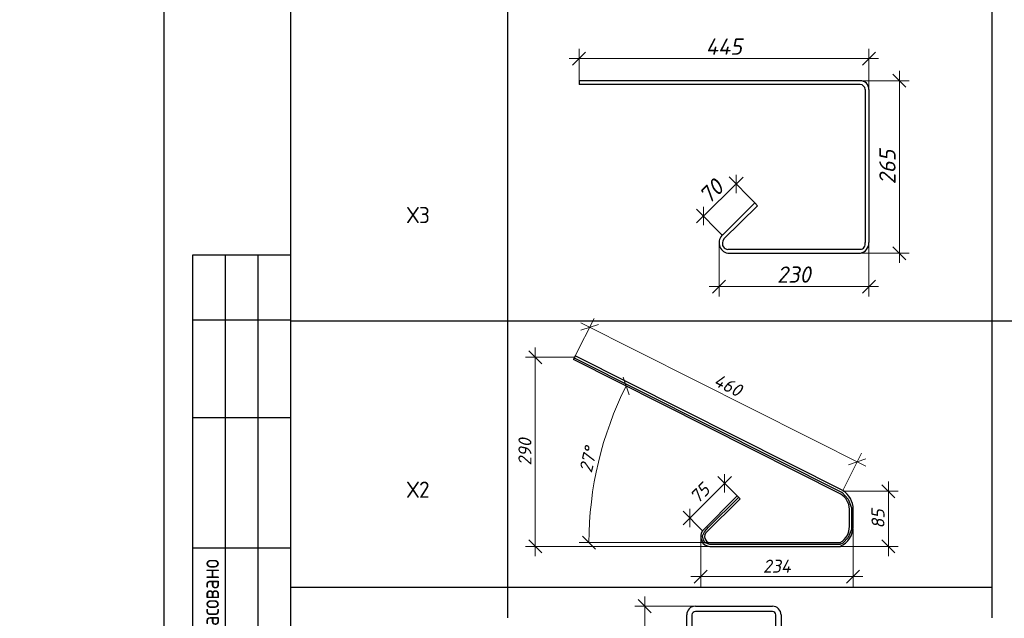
# Model space of a CAD drawing. Header units: millimetres. Extents: x 40580 to 2152466, y -328404 to 177125.
# Tile 188 of 252: x 559875 to 575000, y 144743 to 153937. Entities that reach past the tile are written whole.
import ezdxf

# ---------------------------------------------------------------- set-up
doc = ezdxf.new("R2010")
doc.units = ezdxf.units.MM
doc.layers.add('11', color=7, linetype='Continuous')
doc.layers.add('12', color=7, linetype='Continuous')
for name, color, linetype, lineweight in [('RAZMER', 7, 'Continuous', 9), ('Выноски', 20, 'Continuous', 20), ('подоснова', 151, 'Continuous', 5), ('Столовая Двери и окна', 7, 'Continuous', 15), ('ТЕКСТ', 7, 'Continuous', 15)]:
    doc.layers.add(name, color=color, linetype=linetype, lineweight=lineweight)
doc.styles.add('GOST type A Tekla', font='GOST2304A.ttf', dxfattribs={"height": 0.2})
doc.styles.add('GOST-2.304_Type-B', font='GOST_Common.ttf')
doc.styles.add('ГОСТ', font='isocpeur.ttf')
doc.styles.add('ГОСТ 2.304', font='isocpeur.ttf')
doc.styles.add('Украинский', font='isocpeur.ttf', dxfattribs={"oblique": 12})
doc.dimstyles.new('10', dxfattribs={"dimscale": 0, "dimtxt": 250, "dimasz": 200, "dimexe": 150, "dimexo": 0, "dimgap": 60, "dimtad": 1, "dimdec": 0, "dimlfac": 0.1, "dimrnd": 1, "dimzin": 0, "dimdsep": 46, "dimtxsty": 'ГОСТ 2.304', "dimblk": 'OBLIQUE', "dimcen": 0.09, "dimdle": 150, "dimadec": 0, "dimazin": 0, "dimtfac": 1, "dimtdec": 0, "dimtmove": 1, "dimatfit": 2, "dimfxl": 1, "dimtzin": 0, "dimlwd": 0, "dimlwe": 0, "dimarcsym": 0})

# ---------------------------------------------------------------- blocks, each defined once
blk = doc.blocks.new('_OBLIQUE')
at = {"color": 0, "linetype": 'ByBlock'}
blk.add_line((-0.5, -0.5), (0.5, 0.5), dxfattribs=at)
blk = doc.blocks.new('*D2154')
at = {"layer": 'Defpoints', "color": 0, "lineweight": 25, "ltscale": 0.3, "transparency": 16777216}
for p in [(572677, 146120), (570336, 146000), (572677, 145383)]:
    blk.add_point(p, dxfattribs=at)
at = {"layer": 'подоснова', "color": 0, "lineweight": 0, "ltscale": 0.3, "transparency": 16777216}
for p, q in [((572677, 146120), (572677, 145233)), ((570336, 146000), (570336, 145233)), ((570186, 145383), (572827, 145383))]:
    blk.add_line(p, q, dxfattribs=at)
at = {"layer": 'подоснова', "color": 0, "lineweight": 0, "ltscale": 0.3, "transparency": 16777216, "xscale": 200, "yscale": 200, "zscale": 200, "rotation": 180}
blk.add_blockref('_OBLIQUE', (570336, 145383), dxfattribs=at)
at = {"layer": 'подоснова', "color": 0, "lineweight": 0, "ltscale": 0.3, "transparency": 16777216, "xscale": 200, "yscale": 200, "zscale": 200}
blk.add_blockref('_OBLIQUE', (572677, 145383), dxfattribs=at)
at = {"layer": 'подоснова', "color": 0, "ltscale": 0.3, "transparency": 16777216, "insert": (571507, 145543), "char_height": 200, "attachment_point": 5, "style": 'Украинский', "bg_fill": 3, "box_fill_scale": 1.1, "bg_fill_color": 256, "bg_fill_true_color": 13158600, "bg_fill_transparency": 0}
blk.add_mtext('234', dxfattribs=at)
blk = doc.blocks.new('*D2155')
at = {"layer": 'Defpoints', "color": 0, "lineweight": 25, "ltscale": 0.3, "transparency": 16777216}
for p in [(572518, 146694), (573220, 146694), (572306, 145847)]:
    blk.add_point(p, dxfattribs=at)
at = {"layer": 'подоснова', "color": 0, "lineweight": 0, "ltscale": 0.3, "transparency": 16777216}
for p, q in [((573220, 145697), (573220, 146844)), ((572518, 146694), (573370, 146694)), ((572306, 145847), (573370, 145847))]:
    blk.add_line(p, q, dxfattribs=at)
at = {"layer": 'подоснова', "color": 0, "lineweight": 0, "ltscale": 0.3, "transparency": 16777216, "xscale": 200, "yscale": 200, "zscale": 200}
for p, rotation in [((573220, 146694), 90), ((573220, 145847), 270)]:
    blk.add_blockref('_OBLIQUE', p, dxfattribs=dict(at, rotation=rotation))
at = {"layer": 'подоснова', "color": 0, "ltscale": 0.3, "transparency": 16777216, "insert": (573060, 146271), "char_height": 200, "attachment_point": 5, "rotation": 90, "style": 'Украинский', "bg_fill": 3, "box_fill_scale": 1.1, "bg_fill_color": 256, "bg_fill_true_color": 13158600, "bg_fill_transparency": 0}
blk.add_mtext('85', dxfattribs=at)
blk = doc.blocks.new('*D2156')
at = {"layer": 'Defpoints', "color": 0, "lineweight": 25, "ltscale": 0.3, "transparency": 16777216}
for p in [(568409, 148772), (572740, 147146), (572518, 146704)]:
    blk.add_point(p, dxfattribs=at)
at = {"layer": 'подоснова', "color": 0, "lineweight": 0, "ltscale": 0.3, "transparency": 16777216}
for p, q in [((568409, 148772), (568698, 149347)), ((568497, 149281), (572874, 147079)), ((572518, 146704), (572808, 147280))]:
    blk.add_line(p, q, dxfattribs=at)
at = {"layer": 'подоснова', "color": 0, "lineweight": 0, "ltscale": 0.3, "transparency": 16777216, "xscale": 200, "yscale": 200, "zscale": 200}
for p, rotation in [((568631, 149213), 153.2954785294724), ((572740, 147146), 333.2954785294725)]:
    blk.add_blockref('_OBLIQUE', p, dxfattribs=dict(at, rotation=rotation))
at = {"layer": 'подоснова', "color": 0, "ltscale": 0.3, "transparency": 16777216, "insert": (570757, 148323), "char_height": 200, "attachment_point": 5, "rotation": 333.2955, "style": 'Украинский', "bg_fill": 3, "box_fill_scale": 1.1, "bg_fill_color": 256, "bg_fill_true_color": 13158600, "bg_fill_transparency": 0}
blk.add_mtext('460', dxfattribs=at)
blk = doc.blocks.new('*D2157')
at = {"layer": 'Defpoints', "color": 0, "lineweight": 25, "ltscale": 0.3, "transparency": 16777216}
for p in [(570898, 146622), (570171, 146283), (570366, 146088)]:
    blk.add_point(p, dxfattribs=at)
at = {"layer": 'подоснова', "color": 0, "lineweight": 0, "ltscale": 0.3, "transparency": 16777216}
for p, q in [((570809, 146922), (570065, 146177)), ((570898, 146622), (570597, 146922)), ((570366, 146088), (570065, 146389))]:
    blk.add_line(p, q, dxfattribs=at)
at = {"layer": 'подоснова', "color": 0, "lineweight": 0, "ltscale": 0.3, "transparency": 16777216, "xscale": 200, "yscale": 200, "zscale": 200}
for p, rotation in [((570703, 146816), 45.03098543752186), ((570171, 146283), 225.0309854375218)]:
    blk.add_blockref('_OBLIQUE', p, dxfattribs=dict(at, rotation=rotation))
at = {"layer": 'подоснова', "color": 0, "ltscale": 0.3, "transparency": 16777216, "insert": (570324, 146663), "char_height": 200, "attachment_point": 5, "rotation": 45.031, "style": 'Украинский', "bg_fill": 3, "box_fill_scale": 1.1, "bg_fill_color": 256, "bg_fill_true_color": 13158600, "bg_fill_transparency": 0}
blk.add_mtext('75', dxfattribs=at)
blk = doc.blocks.new('*D2158')
at = {"layer": 'Defpoints', "color": 0, "lineweight": 25, "ltscale": 0.3, "transparency": 16777216}
for p in [(568399, 148752), (567796, 145847), (570539, 145847)]:
    blk.add_point(p, dxfattribs=at)
at = {"layer": 'подоснова', "color": 0, "lineweight": 0, "ltscale": 0.3, "transparency": 16777216}
for p, q in [((567796, 148902), (567796, 145697)), ((568399, 148752), (567646, 148752)), ((570539, 145847), (567646, 145847))]:
    blk.add_line(p, q, dxfattribs=at)
at = {"layer": 'подоснова', "color": 0, "lineweight": 0, "ltscale": 0.3, "transparency": 16777216, "xscale": 200, "yscale": 200, "zscale": 200}
for p, rotation in [((567796, 148752), 90), ((567796, 145847), 270)]:
    blk.add_blockref('_OBLIQUE', p, dxfattribs=dict(at, rotation=rotation))
at = {"layer": 'подоснова', "color": 0, "ltscale": 0.3, "transparency": 16777216, "insert": (567636, 147299), "char_height": 200, "attachment_point": 5, "rotation": 90, "style": 'Украинский', "bg_fill": 3, "box_fill_scale": 1.1, "bg_fill_color": 256, "bg_fill_true_color": 13158600, "bg_fill_transparency": 0}
blk.add_mtext('290', dxfattribs=at)
blk = doc.blocks.new('*D2159')
at = {"layer": 'Defpoints', "color": 0, "lineweight": 25, "ltscale": 0.3, "transparency": 16777216}
for p in [(568381, 148717), (568876, 147542), (572488, 146651), (570477, 145906), (572483, 145906)]:
    blk.add_point(p, dxfattribs=at)
at = {"layer": 'подоснова', "color": 0, "lineweight": 0, "ltscale": 0.3, "transparency": 16777216}
blk.add_line((570477, 145906), (568470, 145906), dxfattribs=at)
blk.add_arc((573968, 145906), 5348, 153.2955, 180, dxfattribs=at)
at = {"layer": 'подоснова', "color": 0, "lineweight": 0, "ltscale": 0.3, "transparency": 16777216, "xscale": 200, "yscale": 200, "zscale": 200}
for p, rotation in [((569191, 148310), 63.29547852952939), ((568620, 145906), 269.9999999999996)]:
    blk.add_blockref('_OBLIQUE', p, dxfattribs=dict(at, rotation=rotation))
at = {"layer": 'подоснова', "color": 0, "ltscale": 0.3, "transparency": 16777216, "insert": (568609, 147178), "char_height": 200, "attachment_point": 5, "rotation": 76.6477, "style": 'Украинский', "bg_fill": 3, "box_fill_scale": 1.1, "bg_fill_color": 256, "bg_fill_true_color": 13158600, "bg_fill_transparency": 0}
blk.add_mtext('27°', dxfattribs=at)
blk = doc.blocks.new('вывмыв')
at = {"layer": 'RAZMER', "color": 18, "lineweight": 30, "true_color": 0x000000}
blk.add_line((410870, 129470), (410870, 129411), dxfattribs=at)
for points in [[(415189, 129470), (410870, 129470)], [(415189, 129411), (410870, 129411)], [(415263, 129336), (415263, 126984)], [(415323, 129336), (415323, 126984)], [(413077, 127104), (413571, 127592), (413613, 127550), (413096, 127039), (413078, 127003)], [(413077, 127104), (413571, 127592), (413613, 127550), (413096, 127039), (413078, 127003)], [(413153, 126880), (415189, 126880)], [(413153, 126820), (415189, 126820)]]:
    blk.add_lwpolyline(points, dxfattribs=at)
for centre, radius, start, end in [((415189, 129336), 134, 0, 90), ((415189, 129336), 74.2, 0, 90), ((413184, 126981), 164, 129.7173, 259.2036), ((413159, 126967), 87.7, 155.6742, 266.2821), ((415186, 126961), 80.7, 272.1783, 16.7464), ((415186, 126961), 80.7, 272.1783, 16.7464), ((415161, 126980), 162, 280.8929, 1.4687), ((415161, 126980), 162, 280.8929, 1.4687)]:
    blk.add_arc(centre, radius, start, end, dxfattribs=at)
blk = doc.blocks.new('*D2210')
at = {"layer": 'Defpoints', "color": 0, "lineweight": 25, "ltscale": 0.3, "transparency": 16777216}
for p in [(572920, 153339), (568468, 152970), (572920, 152768)]:
    blk.add_point(p, dxfattribs=at)
at = {"layer": 'подоснова', "color": 0, "lineweight": 0, "ltscale": 0.3, "transparency": 16777216}
for p, q in [((568468, 152970), (568468, 153489)), ((572920, 152768), (572920, 153489)), ((568318, 153339), (573070, 153339))]:
    blk.add_line(p, q, dxfattribs=at)
at = {"layer": 'подоснова', "color": 0, "lineweight": 0, "ltscale": 0.3, "transparency": 16777216, "xscale": 200, "yscale": 200, "zscale": 200, "rotation": 180}
blk.add_blockref('_OBLIQUE', (568468, 153339), dxfattribs=at)
at = {"layer": 'подоснова', "color": 0, "lineweight": 0, "ltscale": 0.3, "transparency": 16777216, "xscale": 200, "yscale": 200, "zscale": 200}
blk.add_blockref('_OBLIQUE', (572920, 153339), dxfattribs=at)
at = {"layer": 'подоснова', "color": 0, "ltscale": 0.3, "transparency": 16777216, "insert": (570694, 153524), "char_height": 250, "attachment_point": 5, "style": 'Украинский', "bg_fill": 3, "box_fill_scale": 1.1, "bg_fill_color": 256, "bg_fill_true_color": 13158600, "bg_fill_transparency": 0}
blk.add_mtext('445', dxfattribs=at)
blk = doc.blocks.new('*D2211')
at = {"layer": 'Defpoints', "color": 0, "lineweight": 25, "ltscale": 0.3, "transparency": 16777216}
for p in [(572653, 153000), (572653, 150350), (573390, 150350)]:
    blk.add_point(p, dxfattribs=at)
at = {"layer": 'подоснова', "color": 0, "lineweight": 0, "ltscale": 0.3, "transparency": 16777216}
for p, q in [((573390, 153150), (573390, 150200)), ((572653, 153000), (573540, 153000)), ((572653, 150350), (573540, 150350))]:
    blk.add_line(p, q, dxfattribs=at)
at = {"layer": 'подоснова', "color": 0, "lineweight": 0, "ltscale": 0.3, "transparency": 16777216, "xscale": 200, "yscale": 200, "zscale": 200}
for p, rotation in [((573390, 153000), 90), ((573390, 150350), 270)]:
    blk.add_blockref('_OBLIQUE', p, dxfattribs=dict(at, rotation=rotation))
at = {"layer": 'подоснова', "color": 0, "ltscale": 0.3, "transparency": 16777216, "insert": (573205, 151675), "char_height": 250, "attachment_point": 5, "rotation": 90, "style": 'Украинский', "bg_fill": 3, "box_fill_scale": 1.1, "bg_fill_color": 256, "bg_fill_true_color": 13158600, "bg_fill_transparency": 0}
blk.add_mtext('265', dxfattribs=at)
blk = doc.blocks.new('*D2212')
at = {"layer": 'Defpoints', "color": 0, "lineweight": 25, "ltscale": 0.3, "transparency": 16777216}
for p in [(570618, 150511), (572920, 150514), (572920, 149837)]:
    blk.add_point(p, dxfattribs=at)
at = {"layer": 'подоснова', "color": 0, "lineweight": 0, "ltscale": 0.3, "transparency": 16777216}
for p, q in [((570618, 150511), (570618, 149687)), ((572920, 150514), (572920, 149687)), ((570468, 149837), (573070, 149837))]:
    blk.add_line(p, q, dxfattribs=at)
at = {"layer": 'подоснова', "color": 0, "lineweight": 0, "ltscale": 0.3, "transparency": 16777216, "xscale": 200, "yscale": 200, "zscale": 200, "rotation": 180}
blk.add_blockref('_OBLIQUE', (570618, 149837), dxfattribs=at)
at = {"layer": 'подоснова', "color": 0, "lineweight": 0, "ltscale": 0.3, "transparency": 16777216, "xscale": 200, "yscale": 200, "zscale": 200}
blk.add_blockref('_OBLIQUE', (572920, 149837), dxfattribs=at)
at = {"layer": 'подоснова', "color": 0, "ltscale": 0.3, "transparency": 16777216, "insert": (571769, 150022), "char_height": 250, "attachment_point": 5, "style": 'Украинский', "bg_fill": 3, "box_fill_scale": 1.1, "bg_fill_color": 256, "bg_fill_true_color": 13158600, "bg_fill_transparency": 0}
blk.add_mtext('230', dxfattribs=at)
blk = doc.blocks.new('*D2213')
at = {"layer": 'Defpoints', "color": 0, "lineweight": 25, "ltscale": 0.3, "transparency": 16777216}
for p in [(571168, 151122), (570378, 150920), (570667, 150627)]:
    blk.add_point(p, dxfattribs=at)
at = {"layer": 'подоснова', "color": 0, "lineweight": 0, "ltscale": 0.3, "transparency": 16777216}
for p, q in [((570987, 151520), (570271, 150815)), ((571168, 151122), (570774, 151522)), ((570667, 150627), (570273, 151027))]:
    blk.add_line(p, q, dxfattribs=at)
at = {"layer": 'подоснова', "color": 0, "lineweight": 0, "ltscale": 0.3, "transparency": 16777216, "xscale": 200, "yscale": 200, "zscale": 200}
for p, rotation in [((570880, 151415), 44.58234277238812), ((570378, 150920), 224.5823427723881)]:
    blk.add_blockref('_OBLIQUE', p, dxfattribs=dict(at, rotation=rotation))
at = {"layer": 'подоснова', "color": 0, "ltscale": 0.3, "transparency": 16777216, "insert": (570499, 151299), "char_height": 250, "attachment_point": 5, "rotation": 44.5823, "style": 'Украинский', "bg_fill": 3, "box_fill_scale": 1.1, "bg_fill_color": 256, "bg_fill_true_color": 13158600, "bg_fill_transparency": 0}
blk.add_mtext('70', dxfattribs=at)
blk = doc.blocks.new('Х5')
at = {"layer": 'RAZMER', "color": 18, "lineweight": 30, "true_color": 0x000000}
for points in [[(570207, 142327), (570671, 142784), (570711, 142740), (570224, 142261), (570205, 142225)], [(570419, 142102), (570883, 142559), (570843, 142602), (570355, 142123), (570317, 142105)]]:
    blk.add_lwpolyline(points, dxfattribs=at)
at = {"layer": 'Столовая Двери и окна', "color": 18, "lineweight": 30, "true_color": 0x000000}
for p, q in [((570255, 144929), (571438, 144929)), ((570121, 142162), (570121, 144795)), ((570201, 144795), (570201, 142162)), ((571438, 144849), (570255, 144849)), ((571491, 142162), (571491, 144795)), ((571571, 144795), (571571, 142162)), ((570255, 142109), (571438, 142109)), ((571438, 142029), (570255, 142029))]:
    blk.add_line(p, q, dxfattribs=at)
at = {"layer": 'Столовая Двери и окна', "color": 18, "lineweight": 25, "true_color": 0x000000}
for p, q in [((570883, 142559), (570353, 142029)), ((570353, 142029), (570883, 142559))]:
    blk.add_line(p, q, dxfattribs=at)
at = {"layer": 'Столовая Двери и окна', "color": 18, "lineweight": 30, "true_color": 0x000000}
for centre, radius, start, end in [((570255, 144795), 134, 90, 180), ((571438, 144795), 134, 0, 90), ((570261, 144789), 60.1, 95.8471, 174.1529), ((571432, 144789), 60.1, 5.8471, 84.1529), ((570255, 142162), 134, 180, 270), ((570261, 142169), 60.1, 185.8471, 264.1529), ((571432, 142169), 60.1, 275.8471, 354.1529), ((571438, 142162), 134, 270, 0)]:
    blk.add_arc(centre, radius, start, end, dxfattribs=at)
blk = doc.blocks.new('*D2228')
at = {"layer": 'Defpoints', "color": 0, "lineweight": 25, "ltscale": 0.3, "transparency": 16777216}
for p in [(570255, 144929), (569477, 142029), (570255, 142029)]:
    blk.add_point(p, dxfattribs=at)
at = {"layer": 'подоснова', "color": 0, "lineweight": 0, "ltscale": 0.3, "transparency": 16777216}
for p, q in [((569477, 145079), (569477, 141879)), ((570255, 144929), (569327, 144929)), ((570255, 142029), (569327, 142029))]:
    blk.add_line(p, q, dxfattribs=at)
at = {"layer": 'подоснова', "color": 0, "lineweight": 0, "ltscale": 0.3, "transparency": 16777216, "xscale": 200, "yscale": 200, "zscale": 200}
for p, rotation in [((569477, 144929), 90), ((569477, 142029), 270)]:
    blk.add_blockref('_OBLIQUE', p, dxfattribs=dict(at, rotation=rotation))
at = {"layer": 'подоснова', "color": 0, "ltscale": 0.3, "transparency": 16777216, "insert": (569317, 143479), "char_height": 200, "attachment_point": 5, "rotation": 90, "style": 'Украинский', "bg_fill": 3, "box_fill_scale": 1.1, "bg_fill_color": 256, "bg_fill_true_color": 13158600, "bg_fill_transparency": 0}
blk.add_mtext('290', dxfattribs=at)

msp = doc.modelspace()

# ---------------------------------------------------------------- linework, layer by layer
at = {"layer": '11', "color": 18, "true_color": 0x000000}
msp.add_line((562089.346, 164774.701), (562089.346, 135074.701), dxfattribs=at)
at = {"layer": '11', "color": 18, "lineweight": 30, "true_color": 0x000000}
msp.add_line((564035.988, 164524.654), (564035.988, 135324.701), dxfattribs=at)
at = {"layer": '12', "color": 18, "true_color": 0x000000}
for p, q in [((562535.988, 143824.701), (562535.988, 150324.701)), ((562535.988, 150324.701), (564035.988, 150324.701)), ((563035.988, 143824.701), (563035.988, 150324.701)), ((563535.988, 143824.701), (563535.988, 150324.701)), ((562535.988, 149324.701), (564035.988, 149324.701)), ((562535.988, 147824.701), (564035.988, 147824.701)), ((562535.988, 145824.701), (564035.988, 145824.701))]:
    msp.add_line(p, q, dxfattribs=at)
at = {"layer": 'RAZMER', "color": 18, "lineweight": 30, "true_color": 0x000000}
for p, q in [((568408.651, 148771.803), (568380.705, 148716.248)), ((572487.852, 146651.115), (568381.087, 148717.009)), ((572518.229, 146704.494), (568408.651, 148771.803)), ((572621.349, 146153.29), (572621.349, 146418.878)), ((572679.267, 146154.041), (572679.267, 146418.878))]:
    msp.add_line(p, q, dxfattribs=at)
for points in [[(570365.673, 146088.258), (570898.378, 146621.539), (570940.38, 146579.536), (570411.703, 146050.712), (570393.828, 146014.185)], [(570476.641, 145906.487), (572482.727, 145906.487)], [(570476.641, 145847.087), (572482.727, 145847.087)]]:
    msp.add_lwpolyline(points, dxfattribs=at)
for centre, radius, start, end in [((572337.501, 146410.201), 283.98, 1.7508023, 58.0321431), ((572338.08, 146414.714), 341.213, 0.6991877, 58.1317835), ((572343.881, 146154.041), 335.387, 293.2001259, 0), ((572343.417, 146149.689), 277.955, 299.7240105, 0.7423643), ((570483.251, 145999.577), 147.271, 142.9753157, 206.595551), ((570490.437, 145997.42), 95.075, 145.9075601, 216.4446428), ((570476.641, 145980.737), 133.65, 200.6313729, 270), ((570476.641, 145980.737), 74.25, 212.4093026, 270)]:
    msp.add_arc(centre, radius, start, end, dxfattribs=at)
at = {"layer": 'Выноски', "color": 18, "lineweight": 30, "true_color": 0x000000}
for p, q in [((564035.988, 162917.469), (564035.988, 144749.674)), ((567367.226, 162917.469), (567367.226, 144749.674)), ((574810.069, 162917.469), (574810.069, 144749.674)), ((574811.059, 162917.469), (574811.059, 144753.122)), ((564036.978, 149310.555), (584898.357, 149310.555)), ((564035.988, 145219.806), (574811.059, 145219.806))]:
    msp.add_line(p, q, dxfattribs=at)

# ---------------------------------------------------------------- block references
at = {"layer": 'Столовая Двери и окна', "color": 18, "lineweight": 25, "true_color": 0x000000}
for name, p in [('вывмыв', (157597.772, 23529.859)), ('Х5', (0, 0))]:
    msp.add_blockref(name, p, dxfattribs=at)

# ---------------------------------------------------------------- texts
at = {"layer": '12', "color": 18, "true_color": 0x000000, "style": 'GOST type A Tekla'}
msp.add_text('Согласовано', height=273.6, rotation=90, dxfattribs=at).set_placement((562935.988, 144024.701))
at = {"layer": 'ТЕКСТ', "color": 18, "ltscale": 100, "true_color": 0x000000, "char_height": 250, "width": 5911.0211, "attachment_point": 1, "style": 'GOST-2.304_Type-B'}
for s, insert in [('Х3', (565824.246, 151061.372)), ('Х2', (565824.246, 146843.199))]:
    msp.add_mtext(s, dxfattribs=dict(at, insert=insert))

# ---------------------------------------------------------------- next in the draw order: dimensions: what is measured, and where the dimension line sits
at = {"layer": 'подоснова', "color": 18, "ltscale": 0.3, "true_color": 0x000000}
for base, p1, p2, override, picture, middle in [((572920.417, 153338.739), (568467.774, 152970.349), (572920.417, 152768.372), {"dimscale": 1, "dimtxsty": 'Украинский', "dimtfill": 1}, '*D2210', (570694.096, 153523.739)), ((572677.488, 145383.235), (570335.98, 145999.577), (572677.488, 146119.538), {"dimscale": 1, "dimtxt": 200, "dimtxsty": 'Украинский', "dimtfill": 1}, '*D2154', (571506.734, 145543.235))]:
    dim = msp.add_linear_dim(base=base, p1=p1, p2=p2, dimstyle='10', override=override, dxfattribs=at)
    dim.commit()
    dim.dimension.update_dxf_attribs({"geometry": picture, "text_midpoint": middle})
for p1, p2, distance, override, picture, middle in [((571168.332, 151122.045), (570666.504, 150627.479), -411.123, {"dimscale": 1, "dimtxsty": 'Украинский', "dimtfill": 1}, '*D2213', (570498.979, 151299.346)), ((570255.177, 144928.705), (570255.177, 142028.705), -778.133, {"dimscale": 1, "dimtxt": 200, "dimtxsty": 'Украинский', "dimtfill": 1}, '*D2228', (569317.044, 143478.705))]:
    dim = msp.add_aligned_dim(p1=p1, p2=p2, distance=distance, dimstyle='10', override=override, dxfattribs=at)
    dim.commit()
    dim.dimension.update_dxf_attribs({"geometry": picture, "text_midpoint": middle})

# ---------------------------------------------------------------- next in the draw order: dimensions: what is measured, and where the dimension line sits
for base, p1, p2, override, picture, middle in [((573390.187, 150350.295), (572652.756, 152999.883), (572652.755, 150350.295), {"dimscale": 1, "dimtxsty": 'Украинский', "dimtfill": 1}, '*D2211', (573205.187, 151675.089)), ((573220.214, 146694.494), (572306.355, 145847.087), (572518.229, 146694.494), {"dimscale": 1, "dimtxt": 200, "dimtxsty": 'Украинский', "dimtfill": 1}, '*D2155', (573060.214, 146270.79))]:
    dim = msp.add_linear_dim(base=base, p1=p1, p2=p2, angle=90, dimstyle='10', override=override, dxfattribs=at)
    dim.commit()
    dim.dimension.update_dxf_attribs({"geometry": picture, "text_midpoint": middle})

# ---------------------------------------------------------------- next in the draw order: dimensions: what is measured, and where the dimension line sits
dim = msp.add_linear_dim(base=(572920.417, 149837.07), p1=(570617.747, 150510.974), p2=(572920.417, 150513.645), dimstyle='10', override={"dimscale": 1, "dimtxsty": 'Украинский', "dimtfill": 1}, dxfattribs=at)
dim.commit()
dim.dimension.update_dxf_attribs({"geometry": '*D2212', "text_midpoint": (571769.082, 150022.07)})
dim = msp.add_aligned_dim(p1=(568408.651, 148771.803), p2=(572518.229, 146704.494), distance=494.207, dimstyle='10', override={"dimscale": 1, "dimtxt": 200, "dimtxsty": 'Украинский', "dimtfill": 1}, dxfattribs=at)
dim.commit()
dim.dimension.update_dxf_attribs({"geometry": '*D2156', "text_midpoint": (570757.434, 148322.574)})

# ---------------------------------------------------------------- next in the draw order: dimensions: what is measured, and where the dimension line sits
dim = msp.add_aligned_dim(p1=(570898.378, 146621.539), p2=(570365.673, 146088.258), distance=-275.678, dimstyle='10', override={"dimscale": 1, "dimtxt": 200, "dimtxsty": 'Украинский', "dimtfill": 1}, dxfattribs=at)
dim.commit()
dim.dimension.update_dxf_attribs({"geometry": '*D2157', "text_midpoint": (570323.788, 146662.802)})

# ---------------------------------------------------------------- next in the draw order: dimensions: what is measured, and where the dimension line sits
dim = msp.add_linear_dim(base=(567796.024, 145847.087), p1=(568398.59, 148751.803), p2=(570538.503, 145847.087), angle=90, dimstyle='10', override={"dimscale": 1, "dimtxt": 200, "dimtxsty": 'Украинский', "dimtfill": 1}, dxfattribs=at)
dim.commit()
dim.dimension.update_dxf_attribs({"geometry": '*D2158', "text_midpoint": (567636.024, 147299.445)})

# ---------------------------------------------------------------- next in the draw order: dimensions: what is measured, and where the dimension line sits
dim = msp.add_angular_dim_2l(base=(568876.389, 147541.548), line1=((570476.641, 145906.487), (572482.727, 145906.487)), line2=((572487.852, 146651.115), (568381.087, 148717.009)), dimstyle='10', override={"dimscale": 1, "dimtxt": 200, "dimtxsty": 'Украинский', "dimtfill": 1}, dxfattribs=at)
dim.commit()
dim.dimension.update_dxf_attribs({"geometry": '*D2159', "text_midpoint": (568609.184, 147178.441)})

# ---------------------------------------------------------------- next in the draw order: linework, layer by layer
at = {"layer": 'Столовая Двери и окна', "color": 18, "lineweight": 25, "true_color": 0x000000}
msp.add_lwpolyline([(568394.678, 148744.025), (572510.23, 146674.354), (572601.036, 146571.982), (572652.854, 146439.474), (572652.854, 146246.642), (572652.854, 146104.774), (572603.104, 145982.717), (572517.641, 145897.254), (572476.004, 145875.928), (570476.641, 145875.928), (570407.384, 145901.749), (570378.667, 145944.343), (570361.538, 146007.813), (570393.028, 146070.272), (570454.879, 146140.061), (570919.379, 146600.538)], dxfattribs=at)

# ---------------------------------------------------------------- next in the draw order: texts
at = {"color": 18, "true_color": 0x000000, "insert": (250111.057, 153773.154), "char_height": 200, "attachment_point": 1, "style": 'ГОСТ'}
msp.add_mtext_dynamic_manual_height_columns('\\pi9510.738;{\\H1.5152x;\\P\\pi1000;Общие указания\\P\\pi200;}1.^IРабочая документация разработана в соответствии с заданием на проектирование, требованиями действующих технических регламентов, стандартов, сводов правил и других документов, содержащих установленные требования.\\P2.^IРабочая документация выполнена в соответствии со следующими нормативными и техническими документами:\\P-^IСП 20.13330.2016 "Нагрузки и Воздействия";\\P-^IСП 63.13330.2012 "Бетонные и железобетонные конструкции. Основные положения";\\P-^IСП 22.13330.2016 "Основания зданий и сооружений";\\P-^IСП 45.13330.2012 "Земляные сооружения, основания и фундаменты".\\P3.   За относительную отметку 0,000 принята отметка чистого пола первого этажа.\\P4.^IПеречень видов работ, для которых необходимо составлять акты освидетельствования скрытых работ:\\P-^Iармирование конструкций;\\P-^Iосвидетельствование опалубки перед бетонированием;\\P-^Iвыполнение сварочных работ;\\P-^Iотбор контрольных проб бетона;\\P-^Iсоответствие законченных железобетонных конструкций проекту с отображением качества работ;\\P-^Iустройство монолитных конструкций, выполняемых в зимнее время;  \\P\\pi0;        -    устройство гидроизоляции;\\P\\pi200;-^Iуплотнение грунтов и обратную засыпку.\\PЗапрещается выполнение последующих работ при отсутствии актов освидетельствования предшествующих скрытых работ во всех случаях.\\P\\pi0;        5. Проект рассчитан на производство работ в период положительных температур. В случае выполнения работ при отрицательных температурах необходимо выполнять требования СНиП часть 3 по производству работ и ППР.\\P        6. При минимальной температуре воздуха до минус 15°С допускается:\\P\\pi200;-выдерживание бетона в конструкции методом термоса, при предварительном разогреве бетонной смеси;\\P -форсированный электроразогрев бетона в конструкции с повторным уплотнением.\\PПри минимальной температуре воздуха до минус 25°С допускается:\\P -обогрев бетона в греющей опалубке с помощью низкотемпературных электронагревателей;\\P -электродный сквозной прогрев бетона;\\P -электрообогрев с помощью греющего провода.\\P      7. В процессе бетонирования обеспечить соблюдение защитных слоев и мест положения рабочей арматуры согласно проекту. Величина защитного слоя продольной рабочей арматуры у боковых граней стен монолитных участков должны быть не менее 20мм и не менее диаметра продольной рабочей арматуры конструкции, величина защитного слоя поперечной арматуры - не менее 10 мм\\P      8. Крестовые соединения стержней продольной и поперечной арматуры, соединение стержней продольной арматуры по длине выполнить вязкой отожженой проволокой диаметром 2,0-3,0 мм', width=17710.69822, gutter_width=5800, heights=[13133.416], dxfattribs=at)

doc.saveas('drawing.dxf')
